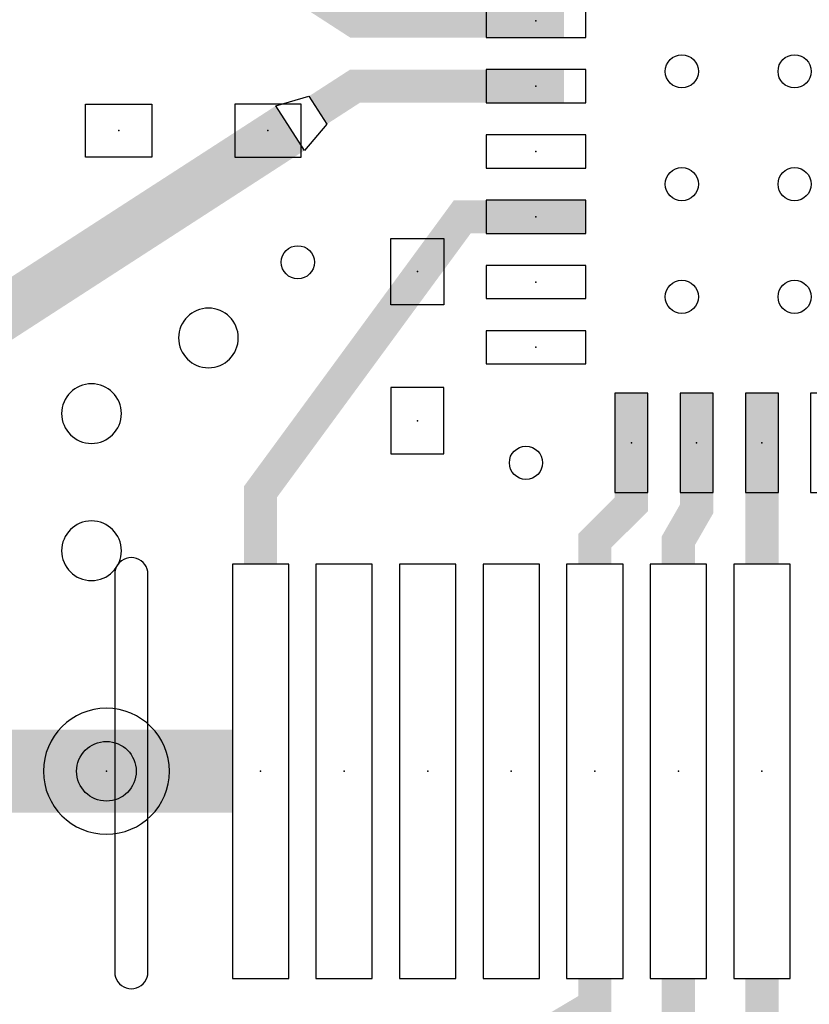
# Model space of a CAD drawing. Extents: x -0.28 to 1.53, y -0.26 to 1.53.
# Tile 6 of 45: x 0.52 to 0.75, y 0.52 to 0.82. Entities that reach past the tile are written whole.
import ezdxf
from ezdxf.enums import TextEntityAlignment as Align

# ---------------------------------------------------------------- set-up
doc = ezdxf.new("R2010")
doc.units = 0
doc.header["$MEASUREMENT"] = 0
doc.linetypes.add('SSCOMP', pattern=[101, 100, 1])
for name, color, linetype in [('COM-NS', 4, 'CONTINUOUS'), ('HOL', 1, 'CONTINUOUS'), ('LND-NS', 5, 'CONTINUOUS'), ('NET', 7, 'CONTINUOUS'), ('PAD-CM', 14, 'CONTINUOUS'), ('SLK-NS', 7, 'CONTINUOUS'), ('TRA-03', 40, 'CONTINUOUS'), ('TRA-NS', 5, 'CONTINUOUS'), ('via', 7, 'CONTINUOUS')]:
    doc.layers.add(name, color=color, linetype=linetype)
doc.layers.get('COM-NS').off()
doc.layers.get('TRA-03').off()

# ---------------------------------------------------------------- blocks, each defined once
blk = doc.blocks.new('HOL-D01')
at = {"layer": 'HOL', "linetype": 'Continuous'}
blk.add_circle((0, 0), 0.005, dxfattribs=at)
blk = doc.blocks.new('VIA-D01-D0')
at = {"layer": 'HOL'}
blk.add_blockref('HOL-D01', (0, 0), dxfattribs=at)
at = {"layer": 'NET'}
blk.add_attdef('NET', text='', height=0.01, dxfattribs=at).set_placement((0, 0), align=Align.MIDDLE)
blk = doc.blocks.new('LND-NS-4-D03-D01')
at = {"layer": 'LND-NS'}
blk.add_lwpolyline([(-0.015, -0.005), (0.015, -0.005), (0.015, 0.005), (-0.015, 0.005)], close=True, dxfattribs=at)
blk.add_point((0, 0), dxfattribs=at)
blk = doc.blocks.new('HMC_LP4-NS')
at = {"layer": 'LND-NS', "xscale": -1, "rotation": 90}
for p in [(-0.04921, 0.07799), (-0.02953, 0.07799), (-0.00984, 0.07799), (0.00984, 0.07799), (0.02953, 0.07799), (0.04921, 0.07799)]:
    blk.add_blockref('LND-NS-4-D03-D01', p, dxfattribs=at)
at = {"layer": 'LND-NS'}
for p in [(-0.07799, 0.04921), (-0.07799, 0.02953), (-0.07799, 0.00984), (-0.07799, -0.00984), (-0.07799, -0.02953), (-0.07799, -0.04921)]:
    blk.add_blockref('LND-NS-4-D03-D01', p, dxfattribs=at)
at = {"layer": 'LND-NS', "xscale": -1}
for p in [(0.07799, 0.04921), (0.07799, 0.02953), (0.07799, 0.00984), (0.07799, -0.00984), (0.07799, -0.02953), (0.07799, -0.04921)]:
    blk.add_blockref('LND-NS-4-D03-D01', p, dxfattribs=at)
at = {"layer": 'LND-NS', "rotation": 90}
for p in [(-0.04921, -0.07799), (-0.02953, -0.07799), (-0.00984, -0.07799), (0.00984, -0.07799), (0.02953, -0.07799), (0.04921, -0.07799)]:
    blk.add_blockref('LND-NS-4-D03-D01', p, dxfattribs=at)
at = {"layer": 'via'}
for p in [(-0.034, 0.034), (0, 0.034), (0.034, 0.034), (-0.034, 0), (0, 0), (0.034, 0), (-0.034, -0.034), (0, -0.034), (0.034, -0.034)]:
    blk.add_blockref('VIA-D01-D0', p, dxfattribs=at)
blk = doc.blocks.new('LND-NS-4-D02-D016')
at = {"layer": 'LND-NS'}
blk.add_lwpolyline([(-0.01, -0.008), (0.01, -0.008), (0.01, 0.008), (-0.01, 0.008)], close=True, dxfattribs=at)
blk.add_point((0, 0), dxfattribs=at)
blk = doc.blocks.new('0402_16-NS')
at = {"layer": 'LND-NS'}
blk.add_blockref('LND-NS-4-D02-D016', (-0.0225, 0), dxfattribs=at)
at = {"layer": 'LND-NS', "xscale": -1}
blk.add_blockref('LND-NS-4-D02-D016', (0.0225, 0), dxfattribs=at)
blk = doc.blocks.new('PAD-CM-0-D038')
at = {"layer": 'PAD-CM', "linetype": 'Continuous'}
blk.add_lwpolyline([(-0.019, 0, 1), (0.019, 0, 1)], format="xyb", close=True, dxfattribs=at)
blk.add_point((0, 0), dxfattribs=at)
blk = doc.blocks.new('HOL-D018')
at = {"layer": 'HOL'}
blk.add_circle((0, 0), 0.009, dxfattribs=at)
blk = doc.blocks.new('VIA-D018-D038')
at = {"layer": 'HOL', "linetype": 'Continuous'}
blk.add_blockref('HOL-D018', (0, 0), dxfattribs=at)
at = {"layer": 'PAD-CM', "linetype": 'Continuous'}
blk.add_blockref('PAD-CM-0-D038', (0, 0), dxfattribs=at)
at = {"layer": 'NET', "linetype": 'Continuous'}
blk.add_attdef('NET', text='', height=0.02, dxfattribs=at).set_placement((0, 0), align=Align.MIDDLE)
blk = doc.blocks.new('VIA-D018-D0')
at = {"layer": 'HOL'}
blk.add_blockref('HOL-D018', (0, 0), dxfattribs=at)
at = {"layer": 'NET'}
blk.add_attdef('NET', text='', height=0.01, dxfattribs=at).set_placement((0, 0), align=Align.MIDDLE)
blk = doc.blocks.new('LND-NS-4-D017-D125')
at = {"layer": 'LND-NS'}
blk.add_lwpolyline([(0.0085, -0.0625), (0.0085, 0.0625), (-0.0085, 0.0625), (-0.0085, -0.0625)], close=True, dxfattribs=at)
blk.add_point((0, 0), dxfattribs=at)

msp = doc.modelspace()

# ---------------------------------------------------------------- linework, layer by layer
at = {"layer": 'SLK-NS'}
msp.add_lwpolyline([(0.545, 0.53), (0.545062, 0.529218), (0.545245, 0.528455), (0.545545, 0.52773), (0.545955, 0.527061), (0.546464, 0.526464), (0.547061, 0.525955), (0.54773, 0.525545), (0.548455, 0.525245), (0.549218, 0.525062), (0.55, 0.525), (0.550782, 0.525062), (0.551545, 0.525245), (0.55227, 0.525545), (0.552939, 0.525955), (0.553536, 0.526464), (0.554045, 0.527061), (0.554455, 0.52773), (0.554755, 0.528455), (0.554938, 0.529218), (0.555, 0.53), (0.555, 0.65), (0.554938, 0.650782), (0.554755, 0.651545), (0.554455, 0.65227), (0.554045, 0.652939), (0.553536, 0.653536), (0.552939, 0.654045), (0.55227, 0.654455), (0.551545, 0.654755), (0.550782, 0.654938), (0.55, 0.655), (0.549218, 0.654938), (0.548455, 0.654755), (0.54773, 0.654455), (0.547061, 0.654045), (0.546464, 0.653536), (0.545955, 0.652939), (0.545545, 0.65227), (0.545245, 0.651545), (0.545062, 0.650782), (0.545, 0.65)], close=True, dxfattribs=at)
at = {"layer": 'TRA-NS', "linetype": 'SSCOMP'}
for points, const_width in [([(0.60629, 0.824058), (0.617447, 0.81684), (0.680426, 0.81684)], 0.01), ([(0.60629, 0.789936), (0.617447, 0.797155), (0.680426, 0.797155)], 0.01), ([(0.740157, 0.704635), (0.740157, 0.65307)], 0.01), ([(0.580477, 0.59057), (0.48653, 0.59057), (0.310551, 0.478343), (0.310551, 0.365595)], 0.025)]:
    msp.add_lwpolyline(points, dxfattribs=dict(at, const_width=const_width))
at = {"layer": 'TRA-NS'}
msp.add_lwpolyline([(0.609007, 0.785738), (0.60224, 0.777787), (0.593549, 0.791221), (0.603574, 0.794134)], close=True, dxfattribs=at)
at = {"layer": 'TRA-NS', "linetype": 'SSCOMP', "const_width": 0.016}
msp.add_lwpolyline([(0.09, 0.569497), (0.252293, 0.569497, 0.1445604), (0.276738, 0.576716), (0.597894, 0.784504)], format="xyb", dxfattribs=at)
at = {"layer": 'TRA-NS', "linetype": 'SSCOMP'}
for points in [[(0.588977, 0.65307, 0.01, 0.01, 0), (0.588977, 0.67487, 0.01, 0.01, 0), (0.649822, 0.757784, 0.01, 0.01, 0), (0.687008, 0.757785, 0, 0, 0)], [(0.700787, 0.704635, 0.01, 0.01, 0), (0.700788, 0.671098, 0.01, 0.01, 0), (0.689764, 0.660109, 0.01, 0.01, 0), (0.689764, 0.65307, 0, 0, 0)], [(0.720472, 0.704635, 0.01, 0.01, 0), (0.720472, 0.669714, 0.01, 0.01, 0), (0.714961, 0.660109, 0.01, 0.01, 0), (0.714961, 0.65307, 0, 0, 0)], [(0.689764, 0.52807, 0.01, 0.01, 0), (0.689764, 0.519921, 0.01, 0.01, 0), (0.470551, 0.389766, 0.01, 0.01, 0), (0.470551, 0.365595, 0, 0, 0)], [(0.714961, 0.52807, 0.01, 0.01, 0), (0.714961, 0.487123, 0.01, 0.01, 0), (0.550551, 0.389766, 0.01, 0.01, 0), (0.550551, 0.365595, 0, 0, 0)], [(0.740157, 0.52807, 0.01, 0.01, 0), (0.740157, 0.45425, 0.01, 0.01, 0), (0.630551, 0.389766, 0.01, 0.01, 0), (0.630551, 0.365595, 0, 0, 0)]]:
    msp.add_lwpolyline(points, format="xyseb", dxfattribs=at)

# ---------------------------------------------------------------- block references
at = {"layer": 'COM-NS'}
msp.add_blockref('HMC_LP4-NS', (0.75, 0.767627), dxfattribs=at)
for p, rotation in [((0.56871, 0.783761), 180), ((0.63626, 0.718776), 89.99999999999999)]:
    msp.add_blockref('0402_16-NS', p, dxfattribs=dict(at, rotation=rotation))
at = {"layer": 'LND-NS'}
for p in [(0.588977, 0.59057), (0.614173, 0.59057), (0.63937, 0.59057), (0.664567, 0.59057), (0.689764, 0.59057), (0.714961, 0.59057), (0.740157, 0.59057)]:
    msp.add_blockref('LND-NS-4-D017-D125', p, dxfattribs=at)
at = {"layer": 'TRA-03', "xscale": -1, "rotation": 180}
for p in [(0.573266, 0.721248), (0.538003, 0.698432), (0.538003, 0.657066)]:
    msp.add_blockref('VIA-D018-D0', p, dxfattribs=at)
at = {"layer": 'via'}
for p in [(0.600227, 0.744063), (0.668997, 0.6836)]:
    msp.add_blockref('VIA-D01-D0', p, dxfattribs=at)
at = {"layer": 'via', "rotation": 180}
msp.add_blockref('VIA-D018-D038', (0.5425, 0.59057), dxfattribs=at)

doc.saveas('drawing.dxf')
